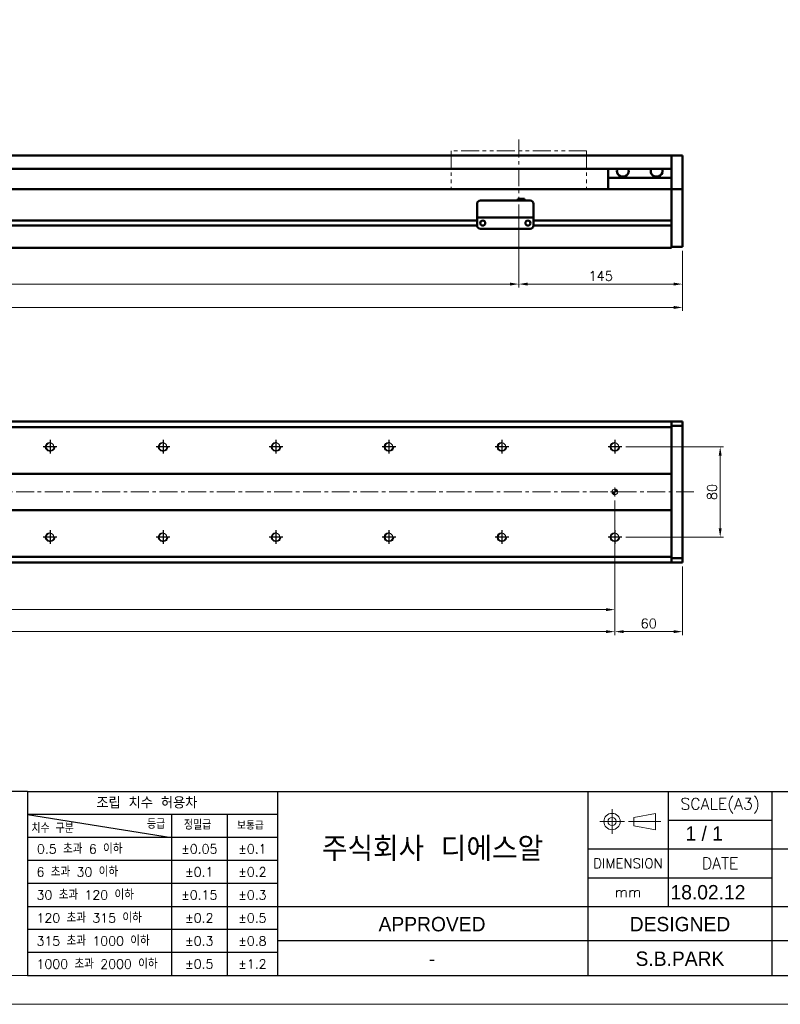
# Model space of a CAD drawing. Header units: millimetres. Extents: x 46891 to 50687, y 6223 to 10043.
# Tile 3 of 5: x 49624 to 50297, y 8529 to 9401. Entities that reach past the tile are written whole.
import ezdxf
from ezdxf.enums import TextEntityAlignment as Align

# ---------------------------------------------------------------- set-up
doc = ezdxf.new("R2010")
doc.units = ezdxf.units.MM
doc.header["$LTSCALE"] = 0.5
doc.linetypes.add('CENTER', pattern=[50.8, 31.75, -6.35, 6.35, -6.35])
doc.linetypes.add('PHANTOM', pattern=[63.5, 31.75, -6.35, 6.35, -6.35, 6.35, -6.35])
doc.layers.get('0').update_dxf_attribs({"lineweight": 20})
doc.layers.add('1', color=1, linetype='CENTER', lineweight=13)
doc.layers.add('외형선(ISO)', color=7, linetype='Continuous', lineweight=50)
for name, color, linetype in [('3', 3, 'Continuous'), ('C', 1, 'CENTER'), ('DIM', 4, 'Continuous')]:
    doc.layers.add(name, color=color, linetype=linetype)
doc.styles.add('ACISOGDT', font='amgdt.shx')
doc.styles.add('DSR TEXT', font='romans.shx', dxfattribs={"bigfont": 'whgtxt.shx'})
doc.styles.get("Standard").update_dxf_attribs({"font": 'romans.shx', "bigfont": 'whgtxt.shx'})
doc.dimstyles.new('DSR', dxfattribs={"dimscale": 2, "dimtxt": 3, "dimasz": 3, "dimexe": 0.5, "dimexo": 0.5, "dimgap": 0.5, "dimtad": 1, "dimdsep": 46, "dimtxsty": 'Standard', "dimcen": 2.5, "dimclrd": 4, "dimclre": 4, "dimclrt": 2, "dimadec": 0, "dimazin": 2, "dimtfac": 1, "dimtmove": 0, "dimatfit": 3, "dimfxl": 0, "dimlwd": -1, "dimlwe": -1, "dimarcsym": 0})

# ---------------------------------------------------------------- blocks, each defined once
blk = doc.blocks.new('A$C13F00394')
for p, q in [((109.11, 28.14), (105.34, 27.43)), ((105.34, 27.43), (105.34, 26.01)), ((109.11, 25.3), (109.11, 28.14)), ((105.34, 26.01), (109.11, 25.3))]:
    blk.add_line(p, q)
for radius in [1.42, 0.71]:
    blk.add_circle((101.56, 26.76), radius)
at = {"layer": '1'}
for p, q in [((101.56, 28.89), (101.56, 24.63)), ((103.69, 26.76), (99.44, 26.76)), ((104.41, 26.76), (110.04, 26.76))]:
    blk.add_line(p, q, dxfattribs=at)
at = {"layer": '3'}
for p, q in [((0, 32), (-207.68, 32)), ((0, 32), (202.32, 32)), ((0, 32), (0, 0)), ((43.43, 32), (43.43, 0)), ((97.32, 32), (97.32, 12)), ((111.32, 32), (111.32, 12)), ((129.32, 32), (129.32, 0)), ((0, 28), (25, 24)), ((43.43, 28), (0, 28)), ((25, 28), (25, 0)), ((34.7, 28), (34.7, 0)), ((111.32, 27), (129.32, 27)), ((43.43, 24), (0, 24)), ((97.32, 22), (202.32, 22)), ((43.43, 20), (0, 20)), ((43.43, 16), (0, 16)), ((97.32, 17), (129.32, 17)), ((0, 12), (129.32, 12)), ((97.32, 12), (97.32, 0)), ((129.32, 12), (202.32, 12)), ((43.43, 8), (0, 8)), ((97.32, 6), (43.43, 6)), ((129.32, 6), (97.32, 6)), ((202.32, 6), (129.32, 6)), ((43.43, 4), (0, 4)), ((0, 0), (202.32, 0))]:
    blk.add_line(p, q, dxfattribs=at)
at = {"color": 0, "style": 'DSR TEXT'}
for s, height, p in [('조립 치수 허용차', 2, (11.97, 29.02)), ('치수 구분', 1.5, (0.69, 24.78)), ('등급', 1.5, (20.77, 25.52)), ('정밀급', 1.5, (27.18, 25.37)), ('보통급', 1.3, (36.41, 25.38)), (' 0.5 초과 6 이하', 1.6, (0.56, 21.19)), (' 6 초과 30 이하', 1.6, (0.49, 17.19)), (' 30 초과 120 이하', 1.6, (0.49, 13.19)), (' 120 초과 315 이하', 1.6, (0.49, 9.19)), (' 315 초과 1000 이하', 1.6, (0.49, 5.19)), (' 1000 초과 2000 이하', 1.6, (0.49, 1.19))]:
    blk.add_text(s, height=height, dxfattribs=at).set_placement(p)
at = {"color": 7, "style": 'ACISOGDT'}
for s, p in [('APPROVED', (70.28, 8.93)), ('DESIGNED', (113.35, 8.93))]:
    blk.add_text(s, height=2.5, dxfattribs=at).set_placement(p, align=Align.MIDDLE_CENTER)
at = {"color": 7, "attachment_point": 5, "style": 'DSR TEXT'}
for s, insert, char_height in [('SCALE(A3)', (120.32, 29.5), 2), ('주식회사 디에스알', (70.37, 22), 4.2), ('DIMENSION', (104.32, 19.5), 1.7), ('DATE', (120.32, 19.5), 2), ('mm', (104.32, 14.5), 1.8)]:
    blk.add_mtext(s, dxfattribs=dict(at, insert=insert, char_height=char_height))
at = {"color": 0, "char_height": 1.6, "attachment_point": 5, "style": 'DSR TEXT'}
for s, insert in [('%%P0.05', (29.85, 22)), ('%%P0.1', (39.07, 22)), ('%%P0.1', (29.85, 18)), ('%%P0.2', (39.07, 18)), ('%%P0.15', (29.85, 14)), ('%%P0.3', (39.07, 14)), ('%%P0.2', (29.85, 10)), ('%%P0.5', (39.07, 10)), ('%%P0.3', (29.85, 6)), ('%%P0.8', (39.07, 6)), ('%%P0.5', (29.85, 2)), ('%%P1.2', (39.07, 2))]:
    blk.add_mtext(s, dxfattribs=dict(at, insert=insert))
blk = doc.blocks.new('A$C1C1952E1')
at = {"color": 1}
blk.add_lwpolyline([(0, 0), (420, 0), (420, 297), (0, 297)], close=True, dxfattribs=at)
at = {"color": 3}
blk.add_lwpolyline([(5, 5), (415, 5), (415, 292), (5, 292)], close=True, dxfattribs=at)
blk = doc.blocks.new('*D80')
at = {"color": 1, "linetype": 'ByBlock'}
for p, q in [((48765.67, 9237.15), (48765.67, 9163.77)), ((50065.67, 9237.15), (50065.67, 9163.77)), ((48773.47, 9166.77), (50057.87, 9166.77))]:
    blk.add_line(p, q, dxfattribs=at)
at = {"color": 1}
for points in [[(48773.47, 9168.07), (48773.47, 9165.47), (48765.67, 9166.77)], [(50057.87, 9168.07), (50057.87, 9165.47), (50065.67, 9166.77)]]:
    blk.add_solid(points, dxfattribs=at)
at = {"layer": 'Defpoints', "color": 0}
for p in [(48765.67, 9240.75), (50065.67, 9240.75), (50065.67, 9166.77)]:
    blk.add_point(p, dxfattribs=at)
at = {"color": 3, "insert": (49415.67, 9173.97), "char_height": 8.4, "attachment_point": 5, "style": 'DSR TEXT'}
blk.add_mtext('STROKE : 1300', dxfattribs=at)
blk = doc.blocks.new('*D81')
at = {"color": 1, "linetype": 'ByBlock'}
for p, q in [((50065.67, 9237.15), (50065.67, 9163.77)), ((50210.67, 9196.15), (50210.67, 9163.77)), ((50202.87, 9166.77), (50073.47, 9166.77))]:
    blk.add_line(p, q, dxfattribs=at)
at = {"color": 1}
for points in [[(50073.47, 9168.07), (50073.47, 9165.47), (50065.67, 9166.77)], [(50202.87, 9168.07), (50202.87, 9165.47), (50210.67, 9166.77)]]:
    blk.add_solid(points, dxfattribs=at)
at = {"layer": 'Defpoints', "color": 0}
for p in [(50065.67, 9240.75), (50210.67, 9199.75), (50065.67, 9166.77)]:
    blk.add_point(p, dxfattribs=at)
at = {"color": 3, "insert": (50138.17, 9173.97), "char_height": 8.4, "attachment_point": 5, "style": 'DSR TEXT'}
blk.add_mtext('145', dxfattribs=at)
blk = doc.blocks.new('*D82')
at = {"color": 1, "linetype": 'ByBlock'}
for p, q in [((48610.67, 9196.15), (48610.67, 9143.1)), ((50210.67, 9196.15), (50210.67, 9143.1)), ((50202.87, 9146.1), (48618.47, 9146.1))]:
    blk.add_line(p, q, dxfattribs=at)
at = {"color": 1}
for points in [[(48618.47, 9147.4), (48618.47, 9144.8), (48610.67, 9146.1)], [(50202.87, 9147.4), (50202.87, 9144.8), (50210.67, 9146.1)]]:
    blk.add_solid(points, dxfattribs=at)
at = {"layer": 'Defpoints', "color": 0}
for p in [(48610.67, 9199.75), (50210.67, 9199.75), (48610.67, 9146.1)]:
    blk.add_point(p, dxfattribs=at)
at = {"color": 3, "insert": (49410.67, 9153.3), "char_height": 8.4, "attachment_point": 5, "style": 'DSR TEXT'}
blk.add_mtext('1600', dxfattribs=at)
blk = doc.blocks.new('A$C33E56CC6')
h = blk.add_hatch()
h.set_pattern_fill('ANSI31', color=256, style=0)
h.set_pattern_definition([(45, (-7065.45672, -6508.5399), (-0.0883883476, 0.0883883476), [])])
h.paths.add_polyline_path([(4, 6.5, 0.414214), (1.5, 4), (4, 4)])
h.paths.add_polyline_path([(6.5, 4), (4, 4), (4, 1.5, 0.414214)])
blk.add_circle((4, 4), 2.5)
at = {"layer": '1'}
for p, q in [((0, 4), (8, 4)), ((4, 0), (4, 8))]:
    blk.add_line(p, q, dxfattribs=at)
blk = doc.blocks.new('tap8')
blk.add_circle((0, 0), 3.4)
at = {"layer": 'C', "color": 1, "linetype": 'CENTER'}
for p, q in [((-6.05, 0), (6.05, 0)), ((0, -6.05), (0, 6.05))]:
    blk.add_line(p, q, dxfattribs=at)
at = {"layer": 'DIM', "color": 3}
blk.add_arc((0, 0), 4, 263.84551, 189.43144, dxfattribs=at)
blk = doc.blocks.new('*D89')
at = {"color": 1, "linetype": 'ByBlock'}
for p, q in [((48650.67, 8975.07), (48650.67, 8875.48)), ((50150.67, 8975.07), (50150.67, 8875.48)), ((48658.47, 8878.48), (50142.87, 8878.48))]:
    blk.add_line(p, q, dxfattribs=at)
at = {"color": 1}
for points in [[(48658.47, 8879.78), (48658.47, 8877.18), (48650.67, 8878.48)], [(50142.87, 8879.78), (50142.87, 8877.18), (50150.67, 8878.48)]]:
    blk.add_solid(points, dxfattribs=at)
at = {"layer": 'Defpoints', "color": 0}
for p in [(48650.67, 8978.67), (50150.67, 8978.67), (50150.67, 8878.48)]:
    blk.add_point(p, dxfattribs=at)
at = {"color": 3, "insert": (49400.67, 8885.68), "char_height": 8.4, "attachment_point": 5, "style": 'DSR TEXT'}
blk.add_mtext('1500%%P0.02', dxfattribs=at)
blk = doc.blocks.new('*D90')
at = {"color": 1, "linetype": 'ByBlock'}
for p, q in [((50150.67, 8931.46), (50150.67, 8856)), ((50210.67, 8916.57), (50210.67, 8856)), ((50158.47, 8859), (50202.87, 8859))]:
    blk.add_line(p, q, dxfattribs=at)
at = {"color": 1}
for points in [[(50158.47, 8860.3), (50158.47, 8857.7), (50150.67, 8859)], [(50202.87, 8860.3), (50202.87, 8857.7), (50210.67, 8859)]]:
    blk.add_solid(points, dxfattribs=at)
at = {"layer": 'Defpoints', "color": 0}
for p in [(50150.67, 8935.06), (50210.67, 8920.17), (50210.67, 8859)]:
    blk.add_point(p, dxfattribs=at)
at = {"color": 3, "insert": (50180.67, 8866.2), "char_height": 8.4, "attachment_point": 5, "style": 'DSR TEXT'}
blk.add_mtext('60', dxfattribs=at)
blk = doc.blocks.new('*D92')
at = {"color": 1, "linetype": 'ByBlock'}
for p, q in [((50160.32, 9022.67), (50246.92, 9022.67)), ((50243.92, 8950.47), (50243.92, 9014.87)), ((50160.32, 8942.67), (50246.92, 8942.67))]:
    blk.add_line(p, q, dxfattribs=at)
at = {"color": 1}
for points in [[(50242.62, 9014.87), (50245.22, 9014.87), (50243.92, 9022.67)], [(50242.62, 8950.47), (50245.22, 8950.47), (50243.92, 8942.67)]]:
    blk.add_solid(points, dxfattribs=at)
at = {"layer": 'Defpoints', "color": 0}
for p in [(50156.72, 9022.67), (50243.92, 9022.67), (50156.72, 8942.67)]:
    blk.add_point(p, dxfattribs=at)
at = {"color": 3, "insert": (50236.72, 8982.67), "char_height": 8.4, "attachment_point": 5, "rotation": 90, "style": 'DSR TEXT'}
blk.add_mtext('80', dxfattribs=at)
blk = doc.blocks.new('*D93')
at = {"color": 1, "linetype": 'ByBlock'}
for p, q in [((48650.67, 8933.03), (48650.67, 8856)), ((50150.67, 8933.03), (50150.67, 8856)), ((48658.47, 8859), (50142.87, 8859))]:
    blk.add_line(p, q, dxfattribs=at)
at = {"color": 1}
for points in [[(48658.47, 8860.3), (48658.47, 8857.7), (48650.67, 8859)], [(50142.87, 8860.3), (50142.87, 8857.7), (50150.67, 8859)]]:
    blk.add_solid(points, dxfattribs=at)
at = {"layer": 'Defpoints', "color": 0}
for p in [(48650.67, 8936.63), (50150.67, 8936.63), (50150.67, 8859)]:
    blk.add_point(p, dxfattribs=at)
at = {"color": 3, "insert": (49400.67, 8866.2), "char_height": 8.4, "attachment_point": 5, "style": 'DSR TEXT'}
blk.add_mtext('15X100PITCH=1500', dxfattribs=at)

msp = doc.modelspace()

# ---------------------------------------------------------------- linework, layer by layer
at = {"color": 6, "linetype": 'PHANTOM'}
for p, q in [((50125.66883, 9284.75475), (50005.66883, 9284.75475)), ((50005.66883, 9284.75475), (50005.66883, 9250.75475)), ((50125.66883, 9284.75475), (50125.66883, 9250.75475))]:
    msp.add_line(p, q, dxfattribs=at)
at = {"layer": '1'}
for p, q in [((50065.66883, 9294.75475), (50065.66883, 9240.75475)), ((50220.66883, 8982.67302), (48600.66883, 8982.67302))]:
    msp.add_line(p, q, dxfattribs=at)
at = {"layer": '3'}
msp.add_line((49630.61213, 8554.47812), (50661.72712, 8554.47812), dxfattribs=at)
at = {"layer": '외형선(ISO)'}
for p, q in [((48825.66883, 9280.75475), (50200.66883, 9280.75475)), ((50200.66883, 9280.75475), (50200.66883, 9278.75475)), ((50200.66883, 9280.75475), (50210.66883, 9280.75475)), ((50200.66883, 9278.75475), (50200.66883, 9280.75475)), ((50200.66883, 9277.97023), (50200.66883, 9278.75475)), ((50200.66883, 9278.75475), (50200.66883, 9277.97023)), ((50200.66883, 9277.47152), (50200.66883, 9277.97023)), ((50200.66883, 9277.97023), (50200.66883, 9277.47152)), ((50200.66883, 9277.47152), (50200.66883, 9276.40304)), ((50200.66883, 9276.40304), (50200.66883, 9277.47152)), ((50210.66883, 9278.75475), (50210.66883, 9280.75475)), ((50210.66883, 9278.75475), (50210.66883, 9277.97023)), ((50210.66883, 9277.97023), (50210.66883, 9277.47152)), ((50210.66883, 9276.40304), (50210.66883, 9277.47152)), ((48825.66883, 9268.75475), (50200.66883, 9268.75475)), ((50144.66883, 9260.75475), (50144.66883, 9268.75475)), ((50200.66883, 9276.40304), (50200.66883, 9273.41723)), ((50200.66883, 9273.41723), (50200.66883, 9276.40304)), ((50200.66883, 9264.85293), (50200.66883, 9273.41723)), ((50200.66883, 9273.41723), (50200.66883, 9269.25475)), ((50210.66883, 9273.41723), (50210.66883, 9276.40304)), ((50210.66883, 9273.41723), (50210.66883, 9264.85293)), ((50200.66883, 9260.75475), (50144.66883, 9260.75475)), ((50144.66883, 9250.75475), (50144.66883, 9260.75475)), ((50200.66883, 9262.75764), (50200.66883, 9264.85293)), ((50200.66883, 9251.33569), (50200.66883, 9262.75764)), ((50210.66883, 9264.85293), (50210.66883, 9262.75764)), ((50210.66883, 9262.75764), (50210.66883, 9251.33569)), ((50200.66883, 9250.75475), (50200.66883, 9251.33569)), ((50210.66883, 9251.33569), (50210.66883, 9250.75475)), ((50200.66883, 9250.75475), (48770.66883, 9250.75475)), ((50064.66883, 9242.2549), (50064.66883, 9240.7549)), ((50064.66883, 9242.2549), (50070.66883, 9242.2549)), ((50070.66883, 9242.2549), (50070.66883, 9240.7549)), ((50200.66883, 9247.75475), (50200.66883, 9250.75475)), ((50200.66883, 9250.75475), (50200.66883, 9247.75475)), ((50200.66883, 9250.75475), (50210.66883, 9250.75475)), ((50200.66883, 9247.75475), (50200.66883, 9223.20475)), ((50200.66883, 9204.99739), (50200.66883, 9247.75475)), ((50210.66883, 9247.75475), (50210.66883, 9250.75475)), ((50210.66883, 9247.75475), (50210.66883, 9204.99739)), ((50028.66883, 9227.7549), (50028.66883, 9237.7549)), ((50031.66883, 9240.7549), (50075.66883, 9240.7549)), ((50078.66883, 9237.7549), (50078.66883, 9227.7549)), ((50028.66883, 9227.7549), (50028.66883, 9225.7549)), ((50028.66883, 9225.75487), (50028.66883, 9225.7549)), ((50028.66883, 9225.7549), (50078.66883, 9225.7549)), ((50028.66883, 9225.25487), (50028.66883, 9225.75487)), ((50028.66883, 9225.75487), (50031.43933, 9225.75487)), ((50028.66883, 9218.75487), (50028.66883, 9225.25487)), ((50033.89833, 9225.75487), (50036.16883, 9225.75487)), ((50041.16883, 9225.75487), (50066.16883, 9225.75487)), ((50071.16883, 9225.75487), (50073.43933, 9225.75487)), ((50075.89833, 9225.75487), (50078.66883, 9225.75487)), ((50078.66883, 9225.7549), (50078.66883, 9227.7549)), ((50078.66883, 9225.7549), (50078.66883, 9225.75487)), ((50078.66883, 9225.75487), (50078.66883, 9225.25487)), ((50078.66883, 9225.25487), (50078.66883, 9218.75487)), ((50028.67928, 9218.50475), (48824.65839, 9218.50475)), ((50028.66883, 9223.00475), (48824.66883, 9223.00475)), ((50033.69217, 9223.00475), (50033.6455, 9223.00475)), ((50073.69217, 9223.00475), (50073.6455, 9223.00475)), ((50200.66883, 9218.50475), (50078.65839, 9218.50475)), ((50200.66883, 9223.00475), (50078.66883, 9223.00475)), ((50200.66883, 9218.30475), (50200.66883, 9204.99739)), ((50031.66883, 9215.75487), (50075.66883, 9215.75487)), ((48620.66883, 9198.75475), (50200.66883, 9198.75475)), ((50200.66883, 9202.87607), (50200.66883, 9204.99739)), ((50200.66883, 9204.99739), (50200.66883, 9202.87607)), ((50200.66883, 9202.87607), (50200.66883, 9198.75475)), ((50200.66883, 9199.75475), (50200.66883, 9202.87607)), ((50200.66883, 9199.75475), (50210.66883, 9199.75475)), ((50210.66883, 9202.87607), (50210.66883, 9204.99739)), ((50210.66883, 9202.87607), (50210.66883, 9199.75475)), ((50200.66883, 9045.17302), (48620.66883, 9045.17302)), ((50200.66883, 9045.17302), (50200.66883, 9044.29434)), ((50200.66883, 9044.29434), (50200.66883, 9045.17302)), ((50200.66883, 9045.17302), (50210.66883, 9045.17302)), ((50200.66883, 9040.17302), (50200.66883, 9044.29434)), ((50200.66883, 9044.29434), (50200.66883, 9041.17302)), ((50210.66883, 9045.17302), (50210.66883, 9044.29434)), ((50210.66883, 9041.17302), (50210.66883, 9044.29434)), ((50200.66883, 9040.17302), (48620.66883, 9040.17302)), ((50200.66883, 9041.17302), (50210.66883, 9041.17302)), ((50200.66883, 8998.67302), (50200.66883, 9040.17302)), ((50210.66883, 8924.17302), (50210.66883, 9041.17302)), ((48620.66883, 8998.67302), (50200.66883, 8998.67302)), ((50200.66883, 8997.81947), (50200.66883, 8998.67302)), ((50200.66883, 8997.46591), (50200.66883, 8997.81947)), ((50200.66883, 8967.88013), (50200.66883, 8997.46591)), ((50200.66883, 8997.46591), (50200.66883, 8967.88013)), ((50200.66883, 8966.67302), (48620.66883, 8966.67302)), ((50200.66883, 8967.52658), (50200.66883, 8967.88013)), ((50200.66883, 8966.67302), (50200.66883, 8967.52658)), ((50200.66883, 8925.17302), (50200.66883, 8966.67302)), ((48620.66883, 8925.17302), (50200.66883, 8925.17302)), ((50200.66883, 8920.17302), (48620.66883, 8920.17302)), ((50200.66883, 8921.0517), (50200.66883, 8925.17302)), ((50200.66883, 8924.17302), (50200.66883, 8921.0517)), ((50200.66883, 8924.17302), (50210.66883, 8924.17302)), ((50200.66883, 8921.0517), (50200.66883, 8920.17302)), ((50200.66883, 8920.17302), (50200.66883, 8921.0517)), ((50200.66883, 8920.17302), (50210.66883, 8920.17302)), ((50210.66883, 8921.0517), (50210.66883, 8924.17302)), ((50210.66883, 8921.0517), (50210.66883, 8920.17302))]:
    msp.add_line(p, q, dxfattribs=at)
for centre in [(50033.66883, 9220.75487), (50073.66883, 9220.75487)]:
    msp.add_circle(centre, 2.25, dxfattribs=at)
for centre, start, end in [((50031.66883, 9237.7549), 90, 180), ((50075.66883, 9237.7549), 0, 90), ((50031.66883, 9218.75487), 180, 270), ((50075.66883, 9218.75487), 270, 0)]:
    msp.add_arc(centre, 3, start, end, dxfattribs=at)
for centre, major_axis, ratio, start_param, end_param in [((50157.66883, 9266.75475), (5.25, 0), 0.923076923, 2.716178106, 6.708599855), ((50187.66883, 9266.75475), (5.25, 0), 0.923076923, 2.716178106, 6.708599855), ((50032.66883, 9225.75489), (-1.2295, 0), 0.00001, 3.141579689, 6.283172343), ((50038.66883, 9225.75489), (-2.5, 0), 0.00001, 3.144943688, 6.286536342), ((50068.66883, 9225.75489), (-2.5, 0), 0.00001, 3.143048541, 6.284641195), ((50074.66883, 9225.75489), (-1.2295, 0), 0.00001, 3.13437825, 6.275970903)]:
    msp.add_ellipse(centre, major_axis=major_axis, ratio=ratio, start_param=start_param, end_param=end_param, dxfattribs=at)

# ---------------------------------------------------------------- block references
at = {"xscale": 5.096520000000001, "yscale": 5.096520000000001, "zscale": 5.096520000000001}
for name, p in [('A$C1C1952E1', (48546.67132, 8528.99552)), ('A$C13F00394', (49630.61214, 8554.47812))]:
    msp.add_blockref(name, p, dxfattribs=at)
at = {"xscale": -1}
for name, p, rotation in [('tap8', (49650.66883, 9022.67302), 90), ('tap8', (49750.66883, 9022.67302), 90), ('tap8', (49850.66883, 9022.67302), 90), ('tap8', (49950.66883, 9022.67302), 90), ('tap8', (50050.66883, 9022.67302), 90), ('tap8', (50150.66883, 9022.67302), 90), ('A$C33E56CC6', (50146.66883, 8986.67302), 180), ('tap8', (49650.66883, 8942.67302), 90), ('tap8', (49750.66883, 8942.67302), 90), ('tap8', (49850.66883, 8942.67302), 90), ('tap8', (49950.66883, 8942.67302), 90), ('tap8', (50050.66883, 8942.67302), 90), ('tap8', (50150.66883, 8942.67302), 90)]:
    msp.add_blockref(name, p, dxfattribs=dict(at, rotation=rotation))

# ---------------------------------------------------------------- texts
at = {"color": 2, "style": 'ACISOGDT'}
for s, p in [('1 / 1', (50213.17268, 8673.8823)), ('18.02.12', (50199.93176, 8621.8772))]:
    msp.add_text(s, height=12.7413, dxfattribs=at).set_placement(p)
for s, p in [('S.B.PARK', (50208.28362, 8569.38644)), ('-', (49988.81056, 8569.38644))]:
    msp.add_text(s, height=12.7413, dxfattribs=at).set_placement(p, align=Align.MIDDLE_CENTER)

# ---------------------------------------------------------------- dimensions: what is measured, and where the dimension line sits
for base, p1, p2, text, picture, middle in [((50065.66883, 9166.77133), (48765.66883, 9240.75475), (50065.66883, 9240.75475), 'STROKE : <>', '*D80', (49415.66883, 9173.97133)), ((50150.66883, 8878.48094), (48650.66883, 8978.67302), (50150.66883, 8978.67302), '<>%%P0.02', '*D89', (49400.66883, 8885.68094)), ((50150.66883, 8858.99842), (48650.66883, 8936.62605), (50150.66883, 8936.62605), '15X100PITCH=<>', '*D93', (49400.66883, 8866.19842))]:
    dim = msp.add_linear_dim(base=base, p1=p1, p2=p2, text=text, dimstyle='DSR', override={"dimscale": 3, "dimtxt": 2.8, "dimasz": 2.600136, "dimexe": 1, "dimexo": 1.2, "dimgap": 1, "dimdec": 4, "dimtxsty": 'DSR TEXT', "dimclrd": 1, "dimclre": 1, "dimclrt": 3, "dimtdec": 4, "dimtix": 1})
    dim.commit()
    dim.dimension.update_dxf_attribs({"geometry": picture, "text_midpoint": middle})
for base, p2, picture, middle in [((50065.66883, 9166.77133), (50065.66883, 9240.75475), '*D81', (50138.16883, 9173.97133)), ((48610.66883, 9146.09697), (48610.66883, 9199.75475), '*D82', (49410.66883, 9153.29697))]:
    dim = msp.add_linear_dim(base=base, p1=(50210.66883, 9199.75475), p2=p2, dimstyle='DSR', override={"dimscale": 3, "dimtxt": 2.8, "dimasz": 2.600136, "dimexe": 1, "dimexo": 1.2, "dimgap": 1, "dimdec": 4, "dimtxsty": 'DSR TEXT', "dimclrd": 1, "dimclre": 1, "dimclrt": 3, "dimtdec": 4, "dimtix": 1})
    dim.commit()
    dim.dimension.update_dxf_attribs({"geometry": picture, "text_midpoint": middle})
dim = msp.add_linear_dim(base=(50243.91817, 9022.67302), p1=(50156.71581, 8942.67302), p2=(50156.71581, 9022.67302), angle=270, dimstyle='DSR', override={"dimscale": 3, "dimtxt": 2.8, "dimasz": 2.600136, "dimexe": 1, "dimexo": 1.2, "dimgap": 1, "dimdec": 4, "dimtxsty": 'DSR TEXT', "dimclrd": 1, "dimclre": 1, "dimclrt": 3, "dimtdec": 4, "dimtix": 1})
dim.commit()
dim.dimension.update_dxf_attribs({"geometry": '*D92', "text_midpoint": (50236.71817, 8982.67302)})
dim = msp.add_linear_dim(base=(50210.66883, 8858.99842), p1=(50150.66883, 8935.06138), p2=(50210.66883, 8920.17302), dimstyle='DSR', override={"dimscale": 3, "dimtxt": 2.8, "dimasz": 2.600136, "dimexe": 1, "dimexo": 1.2, "dimgap": 1, "dimdec": 4, "dimtxsty": 'DSR TEXT', "dimclrd": 1, "dimclre": 1, "dimclrt": 3, "dimtdec": 4, "dimtix": 1})
dim.commit()
dim.dimension.update_dxf_attribs({"geometry": '*D90', "text_midpoint": (50180.66883, 8858.99842), "dimtype": 160})

doc.saveas('drawing.dxf')
